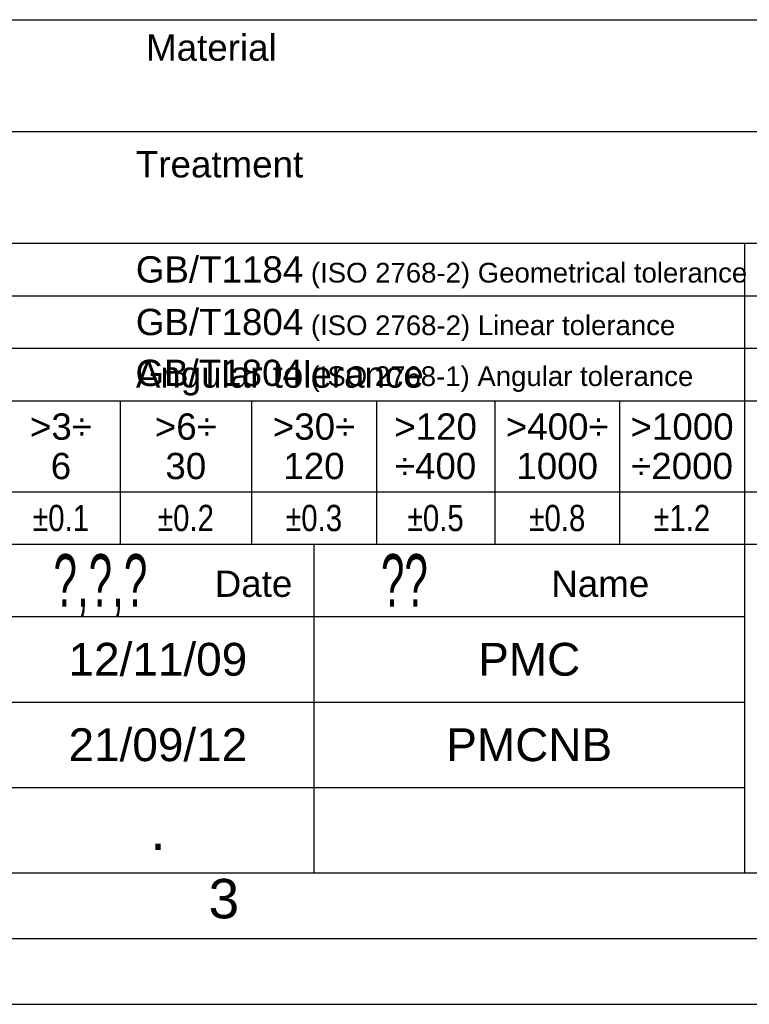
# Model space of a CAD drawing. Header units: millimetres. Extents: x 0 to 420, y 0 to 297.
# Tile 31 of 59: x 245 to 301, y 0 to 75. Entities that reach past the tile are written whole.
import ezdxf

# ---------------------------------------------------------------- set-up
doc = ezdxf.new("R2010")
doc.units = ezdxf.units.MM
doc.header["$LTSCALE"] = 23.1
doc.layers.get('0').update_dxf_attribs({"linetype": 'CONTINUOUS'})
doc.layers.add('DETAIL', color=7, linetype='CONTINUOUS')
doc.styles.add('TEXTSTYLE_1', font='gdt', dxfattribs={"width": 0.8})
doc.styles.add('TEXTSTYLE_2', font='arial.ttf')
doc.styles.add('TEXTSTYLE_3', font='arial.ttf')
doc.styles.add('TEXTSTYLE_6', font='txt', dxfattribs={"width": 0.6})

msp = doc.modelspace()

# ---------------------------------------------------------------- linework, layer by layer
at = {"color": 2, "linetype": 'CONTINUOUS'}
for p, q in [((235, 74.91189), (410, 74.91189)), ((235, 66.41189), (310, 66.41189)), ((235, 57.91189), (410, 57.91189)), ((300.5, 57.91189), (300.5, 9.99989)), ((235, 53.91189), (310, 53.91189)), ((235, 49.91189), (310, 49.91189)), ((235, 45.91189), (341, 45.91189)), ((253, 45.91189), (253, 34.99989)), ((263, 45.91189), (263, 34.99989)), ((272.5, 45.91189), (272.5, 34.99989)), ((281.5, 45.91189), (281.5, 34.99989)), ((291, 45.91189), (291, 34.99989)), ((235, 38.99989), (310, 38.99989)), ((235, 34.99989), (410, 34.99989)), ((267.75, 34.99989), (267.75, 9.99989)), ((235, 29.49989), (300.5, 29.49989)), ((235, 22.99989), (300.5, 22.99989)), ((235, 16.49989), (300.5, 16.49989)), ((235, 9.99989), (410, 9.99989)), ((20, 5), (415, 5)), ((237.25, 0), (420, 0))]:
    msp.add_line(p, q, dxfattribs=at)
at = {"color": 7, "linetype": 'CONTINUOUS'}
msp.add_line((25, 10), (410, 10), dxfattribs=at)

# ---------------------------------------------------------------- texts
at = {"color": 2, "linetype": 'CONTINUOUS', "attachment_point": 1, "line_spacing_factor": 0.9}
for s, insert, char_height, width, style in [('GB/T1804\\H1.5; (ISO 2768-1) Angular tolerance', (254.17258, 49.04173), 2, 42.3921933, 'TEXTSTYLE_3'), ('3', (259.729, 9.53753), 3, 2.330855, 'TEXTSTYLE_2')]:
    msp.add_mtext(s, dxfattribs=dict(at, insert=insert, char_height=char_height, width=width, style=style))
at = {"layer": 'DETAIL', "color": 2, "linetype": 'CONTINUOUS', "line_spacing_factor": 0.9}
for s, insert, char_height, width, attachment_point, style in [(' Material', (254.2, 73.78689), 2, 10.6914498, 1, 'TEXTSTYLE_3'), ('Treatment', (254.2, 64.91189), 2, 12.7137546, 1, 'TEXTSTYLE_3'), ('GB/T1184\\H1.5; (ISO 2768-2) Geometrical tolerance', (254.2, 56.91189), 2, 46.4572491, 1, 'TEXTSTYLE_3'), ('GB/T1804\\H1.5; (ISO 2768-2) Linear tolerance', (254.2, 52.91189), 2, 40.9981413, 1, 'TEXTSTYLE_3'), ('Angular tolerance ', (254.2, 48.91189), 2, 22.6542751, 1, 'TEXTSTYLE_3'), ('>3÷\\P6', (248.5, 44.95589), 2, 4.7137546, 2, 'TEXTSTYLE_3'), ('>6÷\\P30', (258, 44.95589), 2, 4.7137546, 2, 'TEXTSTYLE_3'), ('>30÷\\P120', (267.75, 44.95589), 2, 6.267658, 2, 'TEXTSTYLE_3'), ('>120\\P÷400', (277, 44.95589), 2, 6.2899628, 2, 'TEXTSTYLE_3'), ('>400÷\\P1000', (286.25, 44.95589), 2, 7.8215613, 2, 'TEXTSTYLE_3'), ('>1000\\P÷2000', (295.75, 44.95589), 2, 7.8438662, 2, 'TEXTSTYLE_3'), ('{\\Fgdt;`}\\Farial.ttf;0.1', (248.5, 37.99989), 2, 6.2143742, 2, 'TEXTSTYLE_1'), ('{\\Fgdt;`}\\Farial.ttf;0.2', (258, 37.99989), 2, 6.2143742, 2, 'TEXTSTYLE_1'), ('{\\Fgdt;`}\\Farial.ttf;0.3', (267.75, 37.99989), 2, 6.2143742, 2, 'TEXTSTYLE_1'), ('{\\Fgdt;`}\\Farial.ttf;0.5', (277, 37.99989), 2, 6.2143742, 2, 'TEXTSTYLE_1'), ('{\\Fgdt;`}\\Farial.ttf;0.8', (286.25, 37.99989), 2, 6.2143742, 2, 'TEXTSTYLE_1'), ('{\\Fgdt;`}\\Farial.ttf;1.2', (295.75, 37.99989), 2, 6.2143742, 2, 'TEXTSTYLE_1'), ('?,?,?', (251.5, 34.24989), 4, 12, 2, 'TEXTSTYLE_6'), ('??', (274.625, 34.24989), 4, 4.8, 2, 'TEXTSTYLE_6'), ('Date', (260.2, 32.99989), 2, 5.8959108, 1, 'TEXTSTYLE_3'), ('    Name', (282.7, 32.99989), 2, 10.535316, 1, 'TEXTSTYLE_3'), ('12/11/09', (255.875, 27.49989), 2.5, 13.5873606, 2, 'TEXTSTYLE_2'), ('PMC', (284.125, 27.49989), 2.5, 7.7416357, 2, 'TEXTSTYLE_2'), ('21/09/12', (255.875, 20.99989), 2.5, 13.5873606, 2, 'TEXTSTYLE_2'), ('PMCNB', (284.125, 20.99989), 2.5, 12.5836431, 2, 'TEXTSTYLE_2'), ('.', (255.875, 14.74989), 3, 1.1598513, 2, 'TEXTSTYLE_2')]:
    msp.add_mtext(s, dxfattribs=dict(at, insert=insert, char_height=char_height, width=width, attachment_point=attachment_point, style=style))

doc.saveas('drawing.dxf')
